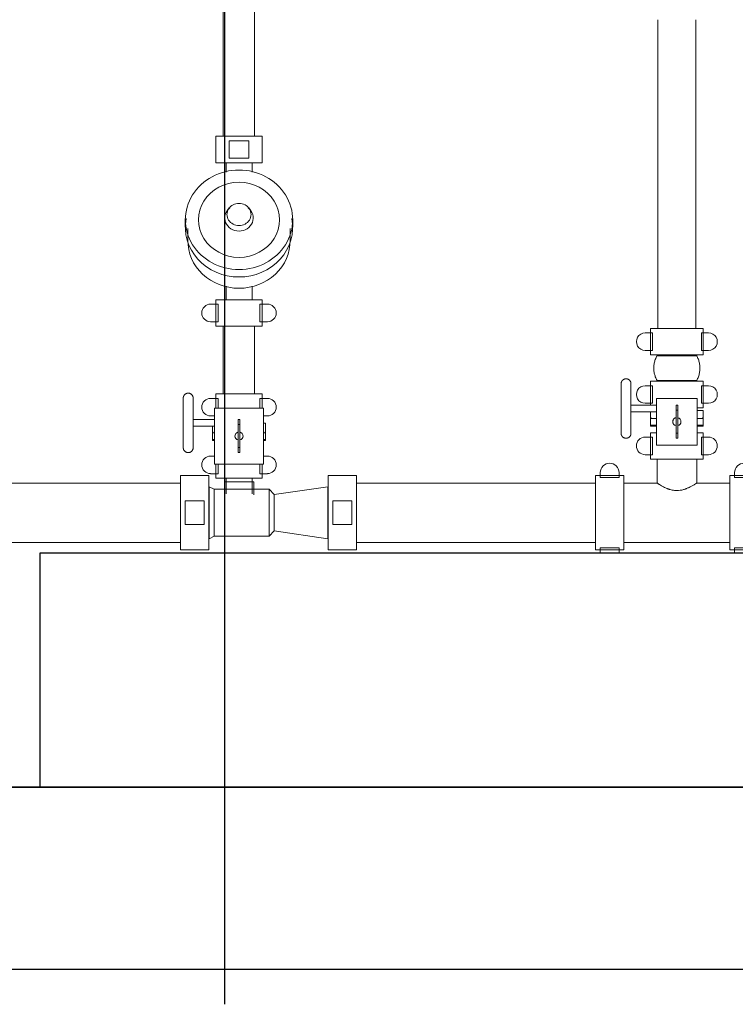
# Model space of a CAD drawing. Header units: millimetres. Extents: x 101535 to 192135, y -3968 to 17259.
# Tile 9 of 92: x 105571 to 106947, y -3968 to -2075. Entities that reach past the tile are written whole.
import ezdxf

# ---------------------------------------------------------------- set-up
doc = ezdxf.new("R2010")
doc.units = ezdxf.units.MM
doc.layers.add('A-FLOR', color=7, linetype='Continuous', lineweight=25, true_color=0x007f00)
for name, color, linetype, lineweight in [('A-FLOR-LEVL', 7, 'Continuous', 30), ('A-WALL', 7, 'Continuous', 25), ('G-ANNO-SYMB', 7, 'Continuous', 30), ('P-PIPE', 7, 'Continuous', 18)]:
    doc.layers.add(name, color=color, linetype=linetype, lineweight=lineweight)

# ---------------------------------------------------------------- blocks, each defined once
blk = doc.blocks.new('Bezpośredni kształt - A7-303111-Przekrój 29')
at = {"layer": 'A-FLOR'}
for p, q in [((109922.8, -3550), (102813.7, -3550)), ((102813.7, -3900), (109922.8, -3900))]:
    blk.add_line(p, q, dxfattribs=at)
blk = doc.blocks.new('IR 026-25_3D1_2025_09_11_ifc-1-Przekrój 29')
at = {"layer": 'A-FLOR', "lineweight": 18}
blk.add_blockref('Bezpośredni kształt - A7-303111-Przekrój 29', (0, 0), dxfattribs=at)
blk = doc.blocks.new('Viking - Flow Control Valve - J-2 _Straight Through_ - 2_ GG _P_N 12062Q_B_-1835119-Przekrój 29')
at = {"layer": 'P-PIPE', "color": 1, "true_color": 0xff0000}
for p, q in [((105967.6, -2349.6), (105967.6, -2367.7)), ((106017.6, -2367.7), (106017.6, -2349.6)), ((105973.8, -2436.6), (105970.4, -2441)), ((106014.8, -2441), (106011.4, -2436.6)), ((105889.4, -2459.3), (105889.4, -2473.6)), ((106095.8, -2473.6), (106095.8, -2459.3)), ((105894.2, -2475.9), (105894.2, -2499.7)), ((106091, -2499.7), (106091, -2475.9)), ((105967.6, -2586.9), (105967.6, -2613)), ((106017.6, -2613), (106017.6, -2586.9))]:
    blk.add_line(p, q, dxfattribs=at)
for centre, major_axis, start_param, end_param in [((105992.6, -2459.3), (-103.2, 0), 4.712389, 7.853982), ((105992.6, -2459.3), (-103.2, 0), 1.570796, 4.712389), ((105992.6, -2459.3), (-77.9, 0), 4.712389, 7.853982), ((105992.6, -2459.3), (-77.9, 0), 1.570796, 4.712389), ((105992.6, -2455.7), (-27.3, 0), 5.404341, 7.853982), ((105992.6, -2449.1), (23.1, 0), 1.570796, 4.712389), ((105992.6, -2449.1), (-23.1, 0), 1.570796, 4.712389), ((105992.6, -2455.7), (27.3, 0), 4.712389, 7.162029), ((105992.6, -2473.6), (-103.2, 0), 6.108652, 7.853982), ((105992.6, -2473.6), (103.2, 0), 4.712389, 6.457718), ((105992.6, -2499.7), (98.4, 0), 3.129844, 4.712389), ((105992.6, -2499.7), (-98.4, 0), 1.570796, 3.153341)]:
    blk.add_ellipse(centre, major_axis=major_axis, ratio=0.927184, start_param=start_param, end_param=end_param, dxfattribs=at)
blk = doc.blocks.new('Butterfly Valve - Standard-1753044-Przekrój 29')
at = {"layer": 'P-PIPE', "color": 1, "true_color": 0xff0000}
for p, q in [((106039.7, -2821.3), (105945.5, -2821.3)), ((105945.5, -2821.3), (105945.5, -2929)), ((106039.7, -2929), (106039.7, -2821.3)), ((105945.5, -2843.3), (105904.4, -2843.3)), ((105904.4, -2856.2), (105945.5, -2856.2)), ((105941.8, -2856.2), (105941.8, -2868.8)), ((105991, -2852.9), (105991, -2843.4)), ((105994.2, -2843.4), (105991, -2843.4)), ((105991, -2897.4), (105991, -2852.9)), ((105994.2, -2852.9), (105991, -2852.9)), ((105994.2, -2843.4), (105994.2, -2852.9)), ((105994.2, -2852.9), (105994.2, -2897.4)), ((106040.6, -2850.4), (106043.4, -2850.4)), ((106043.4, -2868.8), (106043.4, -2850.4)), ((105943.1, -2867.3), (105941.8, -2867.3)), ((105941.8, -2867.3), (105941.8, -2883)), ((105941.8, -2868.8), (105944.6, -2868.8)), ((106040.6, -2868.8), (106043.4, -2868.8)), ((106043.4, -2867.3), (106042.1, -2867.3)), ((106043.4, -2883), (106043.4, -2867.3)), ((105941.8, -2881.5), (105941.8, -2883.8)), ((105941.8, -2881.5), (105944.6, -2881.5)), ((105941.8, -2883), (105943.1, -2883)), ((105941.8, -2883.8), (105944.6, -2883.8)), ((106040.6, -2881.5), (106043.4, -2881.5)), ((106040.6, -2883.8), (106043.4, -2883.8)), ((106042.1, -2883), (106043.4, -2883)), ((106043.4, -2883.8), (106043.4, -2881.5)), ((105991, -2906.9), (105991, -2897.4)), ((105994.2, -2897.4), (105991, -2897.4)), ((105994.2, -2906.9), (105991, -2906.9)), ((105994.2, -2897.4), (105994.2, -2906.9)), ((105945.5, -2929), (106039.7, -2929))]:
    blk.add_line(p, q, dxfattribs=at)
at = {"layer": 'P-PIPE', "color": 1, "true_color": 0xff0000, "flags": 128}
for points in [[(105885.4, -2802.1), (105885.4, -2801.7), (105885.4, -2801.4), (105885.5, -2801), (105885.5, -2800.6), (105885.6, -2800.2), (105885.7, -2799.9), (105885.8, -2799.5), (105885.9, -2799.1), (105886, -2798.8), (105886.1, -2798.4), (105886.3, -2798.1), (105886.5, -2797.7), (105886.7, -2797.4), (105886.9, -2797.1), (105887.1, -2796.7), (105887.3, -2796.4), (105887.5, -2796.1), (105887.8, -2795.8), (105888, -2795.6), (105888.3, -2795.3), (105888.6, -2795), (105888.9, -2794.8), (105889.2, -2794.5), (105889.5, -2794.3), (105889.8, -2794.1), (105890.1, -2793.9), (105890.4, -2793.7), (105890.8, -2793.5), (105891.1, -2793.4), (105891.5, -2793.2), (105891.8, -2793.1), (105892.2, -2793), (105892.6, -2792.9), (105892.9, -2792.8), (105893.3, -2792.7), (105893.7, -2792.7), (105894.1, -2792.6), (105894.4, -2792.6), (105894.8, -2792.6), (105895.2, -2792.6), (105895.6, -2792.6), (105896, -2792.7), (105896.3, -2792.7), (105896.7, -2792.8), (105897.1, -2792.8), (105897.5, -2792.9), (105897.8, -2793), (105898.2, -2793.2), (105898.5, -2793.3), (105898.9, -2793.5), (105899.2, -2793.6), (105899.6, -2793.8), (105899.9, -2794), (105900.2, -2794.2), (105900.5, -2794.4), (105900.8, -2794.7), (105901.1, -2794.9), (105901.4, -2795.1), (105901.7, -2795.4), (105901.9, -2795.7), (105902.2, -2796), (105902.4, -2796.3), (105902.7, -2796.6), (105902.9, -2796.9), (105903.1, -2797.2), (105903.3, -2797.5), (105903.5, -2797.9), (105903.6, -2798.2), (105903.8, -2798.6), (105903.9, -2798.9), (105904, -2799.3), (105904.1, -2799.7), (105904.2, -2800), (105904.3, -2800.4), (105904.4, -2800.8), (105904.4, -2801.2), (105904.4, -2801.5), (105904.4, -2801.9), (105904.4, -2802.1)], [(105885.4, -2802.1), (105885.4, -2802.2), (105885.4, -2802.3), (105885.4, -2802.5), (105885.4, -2802.7), (105885.4, -2803.1), (105885.4, -2803.5), (105885.4, -2804), (105885.4, -2804.5), (105885.4, -2805.2), (105885.4, -2805.9), (105885.4, -2806.7), (105885.4, -2807.5), (105885.4, -2808.4), (105885.4, -2809.4), (105885.4, -2810.4), (105885.4, -2811.5), (105885.4, -2812.7), (105885.4, -2813.9), (105885.4, -2815.2), (105885.4, -2816.6), (105885.4, -2818), (105885.4, -2819.4), (105885.4, -2820.9), (105885.4, -2822.4), (105885.4, -2824), (105885.4, -2825.6), (105885.4, -2827.3), (105885.4, -2829), (105885.4, -2830.7), (105885.4, -2832.5), (105885.4, -2834.3), (105885.4, -2836.1), (105885.4, -2837.9), (105885.4, -2839.8), (105885.4, -2841.7), (105885.4, -2843.5), (105885.4, -2845.4), (105885.4, -2847.3), (105885.4, -2849.2), (105885.4, -2849.7)], [(105885.4, -2836.6), (105885.4, -2834.8), (105885.4, -2833), (105885.4, -2831.2), (105885.4, -2829.5), (105885.4, -2827.8), (105885.4, -2826.1), (105885.4, -2824.4), (105885.4, -2822.9), (105885.4, -2821.3), (105885.4, -2819.8), (105885.4, -2818.3), (105885.4, -2816.9), (105885.4, -2815.6), (105885.4, -2814.3), (105885.4, -2813), (105885.4, -2811.9), (105885.4, -2810.7), (105885.4, -2809.7), (105885.4, -2808.7), (105885.4, -2807.7), (105885.4, -2806.9), (105885.4, -2806.1), (105885.4, -2805.4), (105885.4, -2804.7), (105885.4, -2804.1), (105885.4, -2803.6), (105885.4, -2803.2), (105885.4, -2802.8), (105885.4, -2802.5), (105885.4, -2802.3), (105885.4, -2802.2), (105885.4, -2802.1), (105885.4, -2802.1)], [(105904.4, -2802.1), (105904.4, -2802.2), (105904.4, -2802.3), (105904.4, -2802.5), (105904.4, -2802.7), (105904.4, -2803.1), (105904.4, -2803.5), (105904.4, -2804), (105904.4, -2804.5), (105904.4, -2805.2), (105904.4, -2805.9), (105904.4, -2806.7), (105904.4, -2807.5), (105904.4, -2808.4), (105904.4, -2809.4), (105904.4, -2810.4), (105904.4, -2811.5), (105904.4, -2812.7), (105904.4, -2813.9), (105904.4, -2815.2), (105904.4, -2816.6), (105904.4, -2818), (105904.4, -2819.4), (105904.4, -2820.9), (105904.4, -2822.4), (105904.4, -2824), (105904.4, -2825.6), (105904.4, -2827.3), (105904.4, -2829), (105904.4, -2830.7), (105904.4, -2832.5), (105904.4, -2834.3), (105904.4, -2836.1), (105904.4, -2837)], [(105904.4, -2849.7), (105904.4, -2847.8), (105904.4, -2845.9), (105904.4, -2844), (105904.4, -2842.2), (105904.4, -2840.3), (105904.4, -2838.4), (105904.4, -2836.6), (105904.4, -2834.8), (105904.4, -2833), (105904.4, -2831.2), (105904.4, -2829.5), (105904.4, -2827.8), (105904.4, -2826.1), (105904.4, -2824.4), (105904.4, -2822.9), (105904.4, -2821.3), (105904.4, -2819.8), (105904.4, -2818.3), (105904.4, -2816.9), (105904.4, -2815.6), (105904.4, -2814.3), (105904.4, -2813), (105904.4, -2811.9), (105904.4, -2810.7), (105904.4, -2809.7), (105904.4, -2808.7), (105904.4, -2807.7), (105904.4, -2806.9), (105904.4, -2806.1), (105904.4, -2805.4), (105904.4, -2804.7), (105904.4, -2804.1), (105904.4, -2803.6), (105904.4, -2803.2), (105904.4, -2802.8), (105904.4, -2802.5), (105904.4, -2802.3), (105904.4, -2802.2), (105904.4, -2802.1), (105904.4, -2802.1)], [(105885.4, -2849.7), (105885.4, -2851.7), (105885.4, -2853.6), (105885.4, -2855.4), (105885.4, -2857.3), (105885.4, -2859.2), (105885.4, -2861.1), (105885.4, -2862.9), (105885.4, -2864.7), (105885.4, -2866.5), (105885.4, -2868.3), (105885.4, -2870), (105885.4, -2871.7), (105885.4, -2873.4), (105885.4, -2875), (105885.4, -2876.6), (105885.4, -2878.2), (105885.4, -2879.7), (105885.4, -2881.1), (105885.4, -2882.6), (105885.4, -2883.9), (105885.4, -2885.2), (105885.4, -2886.5), (105885.4, -2887.6), (105885.4, -2888.8), (105885.4, -2889.8), (105885.4, -2890.8), (105885.4, -2891.7), (105885.4, -2892.6), (105885.4, -2893.4), (105885.4, -2894.1), (105885.4, -2894.8), (105885.4, -2895.4), (105885.4, -2895.9), (105885.4, -2896.3), (105885.4, -2896.7), (105885.4, -2897), (105885.4, -2897.2), (105885.4, -2897.3), (105885.4, -2897.4), (105885.4, -2897.4)], [(105904.4, -2897.4), (105904.4, -2897.3), (105904.4, -2897.2), (105904.4, -2897), (105904.4, -2896.8), (105904.4, -2896.4), (105904.4, -2896), (105904.4, -2895.5), (105904.4, -2895), (105904.4, -2894.3), (105904.4, -2893.6), (105904.4, -2892.8), (105904.4, -2892), (105904.4, -2891.1), (105904.4, -2890.1), (105904.4, -2889.1), (105904.4, -2887.9), (105904.4, -2886.8), (105904.4, -2885.6), (105904.4, -2884.3), (105904.4, -2882.9), (105904.4, -2881.5), (105904.4, -2880.1), (105904.4, -2878.6), (105904.4, -2877.1), (105904.4, -2875.5), (105904.4, -2873.9), (105904.4, -2872.2), (105904.4, -2870.5), (105904.4, -2868.8), (105904.4, -2867), (105904.4, -2865.2), (105904.4, -2863.4), (105904.4, -2861.6), (105904.4, -2859.7), (105904.4, -2857.8), (105904.4, -2856), (105904.4, -2854.1), (105904.4, -2852.2), (105904.4, -2850.3), (105904.4, -2849.7)], [(105885.4, -2897.4), (105885.4, -2897.3), (105885.4, -2897.2), (105885.4, -2897), (105885.4, -2896.8), (105885.4, -2896.4), (105885.4, -2896), (105885.4, -2895.5), (105885.4, -2895), (105885.4, -2894.3), (105885.4, -2893.6), (105885.4, -2892.8), (105885.4, -2892), (105885.4, -2891.1), (105885.4, -2890.1), (105885.4, -2889.1), (105885.4, -2887.9), (105885.4, -2886.8), (105885.4, -2885.6), (105885.4, -2884.3), (105885.4, -2882.9), (105885.4, -2881.5), (105885.4, -2880.1), (105885.4, -2878.6), (105885.4, -2877.1), (105885.4, -2875.5), (105885.4, -2873.9), (105885.4, -2872.2), (105885.4, -2870.5), (105885.4, -2868.8), (105885.4, -2867), (105885.4, -2865.2), (105885.4, -2863.4), (105885.4, -2862.4)], [(105904.4, -2862.9), (105904.4, -2864.7), (105904.4, -2866.5), (105904.4, -2868.3), (105904.4, -2870), (105904.4, -2871.7), (105904.4, -2873.4), (105904.4, -2875), (105904.4, -2876.6), (105904.4, -2878.2), (105904.4, -2879.7), (105904.4, -2881.1), (105904.4, -2882.6), (105904.4, -2883.9), (105904.4, -2885.2), (105904.4, -2886.5), (105904.4, -2887.6), (105904.4, -2888.8), (105904.4, -2889.8), (105904.4, -2890.8), (105904.4, -2891.7), (105904.4, -2892.6), (105904.4, -2893.4), (105904.4, -2894.1), (105904.4, -2894.8), (105904.4, -2895.4), (105904.4, -2895.9), (105904.4, -2896.3), (105904.4, -2896.7), (105904.4, -2897), (105904.4, -2897.2), (105904.4, -2897.3), (105904.4, -2897.4), (105904.4, -2897.4)], [(105904.4, -2897.4), (105904.4, -2897.8), (105904.4, -2898.1), (105904.4, -2898.5), (105904.3, -2898.9), (105904.3, -2899.3), (105904.2, -2899.6), (105904.1, -2900), (105904, -2900.4), (105903.8, -2900.7), (105903.7, -2901.1), (105903.5, -2901.4), (105903.4, -2901.8), (105903.2, -2902.1), (105903, -2902.4), (105902.8, -2902.7), (105902.6, -2903.1), (105902.3, -2903.4), (105902.1, -2903.7), (105901.8, -2903.9), (105901.6, -2904.2), (105901.3, -2904.5), (105901, -2904.7), (105900.7, -2904.9), (105900.4, -2905.2), (105900.1, -2905.4), (105899.7, -2905.6), (105899.4, -2905.8), (105899.1, -2905.9), (105898.7, -2906.1), (105898.4, -2906.2), (105898, -2906.4), (105897.7, -2906.5), (105897.3, -2906.6), (105896.9, -2906.7), (105896.5, -2906.8), (105896.2, -2906.8), (105895.8, -2906.9), (105895.4, -2906.9), (105895, -2906.9), (105894.6, -2906.9), (105894.3, -2906.9), (105893.9, -2906.8), (105893.5, -2906.8), (105893.1, -2906.7), (105892.8, -2906.6), (105892.4, -2906.6), (105892, -2906.4), (105891.7, -2906.3), (105891.3, -2906.2), (105891, -2906), (105890.6, -2905.9), (105890.3, -2905.7), (105890, -2905.5), (105889.6, -2905.3), (105889.3, -2905.1), (105889, -2904.8), (105888.7, -2904.6), (105888.4, -2904.3), (105888.2, -2904.1), (105887.9, -2903.8), (105887.6, -2903.5), (105887.4, -2903.2), (105887.2, -2902.9), (105887, -2902.6), (105886.8, -2902.3), (105886.6, -2902), (105886.4, -2901.6), (105886.2, -2901.3), (105886.1, -2900.9), (105885.9, -2900.6), (105885.8, -2900.2), (105885.7, -2899.8), (105885.6, -2899.5), (105885.6, -2899.1), (105885.5, -2898.7), (105885.4, -2898.3), (105885.4, -2898), (105885.4, -2897.6), (105885.4, -2897.4)]]:
    blk.add_lwpolyline(points, dxfattribs=at)
at = {"layer": 'P-PIPE', "color": 1, "true_color": 0xff0000}
for start, end in [(105, 255), (150, 210), (105, 120), (285, 75), (30, 75), (345, 15), (225, 255), (300, 330)]:
    blk.add_arc((105992.6, -2875.1), 7.84, start, end, dxfattribs=at)
blk = doc.blocks.new('Victaulic-EU-FP-Series 717 Check Valve - Standard-1835123-Przekrój 29')
at = {"layer": 'P-PIPE', "color": 5, "true_color": 0x0000ff}
for p, q in [((106796.3, -2719), (106796.3, -2720.6)), ((106872.5, -2720.6), (106872.5, -2719)), ((106796.3, -2768.2), (106796.3, -2769.8)), ((106872.5, -2769.8), (106872.5, -2768.2))]:
    blk.add_line(p, q, dxfattribs=at)
at = {"layer": 'P-PIPE', "color": 5, "true_color": 0x0000ff, "flags": 128}
for points in [[(106796.3, -2768.2), (106795.4, -2766.5), (106794.5, -2764.8), (106793.7, -2763.1), (106793, -2761.3), (106792.4, -2759.5), (106791.8, -2757.7), (106791.3, -2755.8), (106790.9, -2754), (106790.5, -2752.1), (106790.3, -2750.2), (106790.1, -2748.3), (106790, -2746.4), (106789.9, -2744.5), (106790, -2742.6), (106790.1, -2740.7), (106790.3, -2738.8), (106790.5, -2736.9), (106790.9, -2735), (106791.3, -2733.1), (106791.8, -2731.3), (106792.3, -2729.4), (106793, -2727.6), (106793.7, -2725.9), (106794.4, -2724.1), (106795.3, -2722.4), (106796.2, -2720.7), (106796.3, -2720.6)], [(106872.5, -2720.6), (106873.4, -2722.3), (106874.2, -2724), (106875, -2725.7), (106875.7, -2727.5), (106876.4, -2729.3), (106876.9, -2731.1), (106877.4, -2733), (106877.9, -2734.8), (106878.2, -2736.7), (106878.5, -2738.6), (106878.7, -2740.5), (106878.8, -2742.4), (106878.8, -2744.3), (106878.8, -2746.2), (106878.7, -2748.1), (106878.5, -2750), (106878.2, -2751.9), (106877.9, -2753.8), (106877.5, -2755.7), (106877, -2757.5), (106876.4, -2759.4), (106875.8, -2761.2), (106875.1, -2762.9), (106874.3, -2764.7), (106873.5, -2766.4), (106872.5, -2768.1), (106872.5, -2768.2)]]:
    blk.add_lwpolyline(points, dxfattribs=at)
at = {"layer": 'P-PIPE', "color": 5, "true_color": 0x0000ff}
for centre in [(106834.4, -2720.6), (106834.4, -2768.2)]:
    blk.add_ellipse(centre, major_axis=(38.1, 0), ratio=0.000072, start_param=3.141593, end_param=6.283185, dxfattribs=at)
blk = doc.blocks.new('Butterfly Valve - Standard-1835125-Przekrój 29')
at = {"layer": 'P-PIPE', "color": 5, "true_color": 0x0000ff}
for p, q in [((106795, -2815.7), (106746.2, -2815.7)), ((106873.7, -2802.6), (106795, -2802.6)), ((106795, -2802.6), (106795, -2892.5)), ((106832.8, -2825.3), (106832.8, -2815.8)), ((106836, -2815.8), (106832.8, -2815.8)), ((106836, -2815.8), (106836, -2825.3)), ((106873.7, -2892.5), (106873.7, -2802.6)), ((106746.2, -2828.6), (106795, -2828.6)), ((106783.6, -2828.6), (106783.6, -2841.2)), ((106832.8, -2869.8), (106832.8, -2825.3)), ((106836, -2825.3), (106832.8, -2825.3)), ((106836, -2825.3), (106836, -2869.8)), ((106885.2, -2841.2), (106885.2, -2826.1)), ((106784.9, -2839.7), (106783.6, -2839.7)), ((106783.6, -2839.7), (106783.6, -2855.4)), ((106783.6, -2853.9), (106783.6, -2856.2)), ((106783.6, -2855.4), (106784.9, -2855.4)), ((106826.5, -2847.5), (106826.5, -2847.5)), ((106842.2, -2847.5), (106842.2, -2847.5)), ((106885.2, -2839.7), (106883.9, -2839.7)), ((106883.9, -2855.4), (106885.2, -2855.4)), ((106885.2, -2855.4), (106885.2, -2839.7)), ((106885.2, -2856.2), (106885.2, -2853.9)), ((106832.8, -2879.3), (106832.8, -2869.8)), ((106836, -2869.8), (106832.8, -2869.8)), ((106836, -2869.8), (106836, -2879.3)), ((106795, -2892.5), (106873.7, -2892.5)), ((106836, -2879.3), (106832.8, -2879.3))]:
    blk.add_line(p, q, dxfattribs=at)
at = {"layer": 'P-PIPE', "color": 5, "true_color": 0x0000ff, "flags": 128}
for points in [[(106727.2, -2774.5), (106727.2, -2774.1), (106727.2, -2773.7), (106727.3, -2773.4), (106727.3, -2773), (106727.4, -2772.6), (106727.5, -2772.2), (106727.6, -2771.9), (106727.7, -2771.5), (106727.8, -2771.2), (106727.9, -2770.8), (106728.1, -2770.5), (106728.3, -2770.1), (106728.4, -2769.8), (106728.6, -2769.4), (106728.9, -2769.1), (106729.1, -2768.8), (106729.3, -2768.5), (106729.6, -2768.2), (106729.8, -2767.9), (106730.1, -2767.7), (106730.4, -2767.4), (106730.6, -2767.2), (106730.9, -2766.9), (106731.3, -2766.7), (106731.6, -2766.5), (106731.9, -2766.3), (106732.2, -2766.1), (106732.6, -2765.9), (106732.9, -2765.8), (106733.3, -2765.6), (106733.6, -2765.5), (106734, -2765.4), (106734.3, -2765.3), (106734.7, -2765.2), (106735.1, -2765.1), (106735.5, -2765.1), (106735.8, -2765), (106736.2, -2765), (106736.6, -2765), (106737, -2765), (106737.4, -2765), (106737.8, -2765), (106738.1, -2765.1), (106738.5, -2765.2), (106738.9, -2765.2), (106739.2, -2765.3), (106739.6, -2765.4), (106740, -2765.6), (106740.3, -2765.7), (106740.7, -2765.8), (106741, -2766), (106741.4, -2766.2), (106741.7, -2766.4), (106742, -2766.6), (106742.3, -2766.8), (106742.6, -2767), (106742.9, -2767.3), (106743.2, -2767.5), (106743.5, -2767.8), (106743.7, -2768.1), (106744, -2768.4), (106744.2, -2768.7), (106744.5, -2769), (106744.7, -2769.3), (106744.9, -2769.6), (106745.1, -2769.9), (106745.2, -2770.3), (106745.4, -2770.6), (106745.6, -2771), (106745.7, -2771.3), (106745.8, -2771.7), (106745.9, -2772), (106746, -2772.4), (106746.1, -2772.8), (106746.1, -2773.2), (106746.2, -2773.5), (106746.2, -2773.9), (106746.2, -2774.3), (106746.2, -2774.5)], [(106727.2, -2774.5), (106727.2, -2774.5), (106727.2, -2774.7), (106727.2, -2774.9), (106727.2, -2775.1), (106727.2, -2775.5), (106727.2, -2775.9), (106727.2, -2776.4), (106727.2, -2776.9), (106727.2, -2777.6), (106727.2, -2778.3), (106727.2, -2779), (106727.2, -2779.9), (106727.2, -2780.8), (106727.2, -2781.8), (106727.2, -2782.8), (106727.2, -2783.9), (106727.2, -2785.1), (106727.2, -2786.3), (106727.2, -2787.6), (106727.2, -2789), (106727.2, -2790.3), (106727.2, -2791.8), (106727.2, -2793.3), (106727.2, -2794.8), (106727.2, -2796.4), (106727.2, -2798), (106727.2, -2799.7), (106727.2, -2801.4), (106727.2, -2803.1), (106727.2, -2804.9), (106727.2, -2806.7), (106727.2, -2808.5), (106727.2, -2810.3), (106727.2, -2812.2), (106727.2, -2814), (106727.2, -2815.9), (106727.2, -2817.8), (106727.2, -2819.7), (106727.2, -2821.6), (106727.2, -2822.1)], [(106727.2, -2809), (106727.2, -2807.1), (106727.2, -2805.4), (106727.2, -2803.6), (106727.2, -2801.8), (106727.2, -2800.1), (106727.2, -2798.5), (106727.2, -2796.8), (106727.2, -2795.2), (106727.2, -2793.7), (106727.2, -2792.2), (106727.2, -2790.7), (106727.2, -2789.3), (106727.2, -2788), (106727.2, -2786.7), (106727.2, -2785.4), (106727.2, -2784.2), (106727.2, -2783.1), (106727.2, -2782.1), (106727.2, -2781.1), (106727.2, -2780.1), (106727.2, -2779.3), (106727.2, -2778.5), (106727.2, -2777.7), (106727.2, -2777.1), (106727.2, -2776.5), (106727.2, -2776), (106727.2, -2775.6), (106727.2, -2775.2), (106727.2, -2774.9), (106727.2, -2774.7), (106727.2, -2774.6), (106727.2, -2774.5), (106727.2, -2774.5)], [(106746.2, -2774.5), (106746.2, -2774.5), (106746.2, -2774.7), (106746.2, -2774.9), (106746.2, -2775.1), (106746.2, -2775.5), (106746.2, -2775.9), (106746.2, -2776.4), (106746.2, -2776.9), (106746.2, -2777.6), (106746.2, -2778.3), (106746.2, -2779), (106746.2, -2779.9), (106746.2, -2780.8), (106746.2, -2781.8), (106746.2, -2782.8), (106746.2, -2783.9), (106746.2, -2785.1), (106746.2, -2786.3), (106746.2, -2787.6), (106746.2, -2789), (106746.2, -2790.3), (106746.2, -2791.8), (106746.2, -2793.3), (106746.2, -2794.8), (106746.2, -2796.4), (106746.2, -2798), (106746.2, -2799.7), (106746.2, -2801.4), (106746.2, -2803.1), (106746.2, -2804.9), (106746.2, -2806.7), (106746.2, -2808.5), (106746.2, -2809.4)], [(106746.2, -2822.1), (106746.2, -2820.2), (106746.2, -2818.3), (106746.2, -2816.4), (106746.2, -2814.5), (106746.2, -2812.7), (106746.2, -2810.8), (106746.2, -2809), (106746.2, -2807.2), (106746.2, -2805.4), (106746.2, -2803.6), (106746.2, -2801.9), (106746.2, -2800.1), (106746.2, -2798.5), (106746.2, -2796.8), (106746.2, -2795.2), (106746.2, -2793.7), (106746.2, -2792.2), (106746.2, -2790.7), (106746.2, -2789.3), (106746.2, -2788), (106746.2, -2786.7), (106746.2, -2785.4), (106746.2, -2784.2), (106746.2, -2783.1), (106746.2, -2782.1), (106746.2, -2781.1), (106746.2, -2780.1), (106746.2, -2779.3), (106746.2, -2778.5), (106746.2, -2777.7), (106746.2, -2777.1), (106746.2, -2776.5), (106746.2, -2776), (106746.2, -2775.6), (106746.2, -2775.2), (106746.2, -2774.9), (106746.2, -2774.7), (106746.2, -2774.6), (106746.2, -2774.5), (106746.2, -2774.5)], [(106727.2, -2822.1), (106727.2, -2824), (106727.2, -2825.9), (106727.2, -2827.8), (106727.2, -2829.7), (106727.2, -2831.6), (106727.2, -2833.5), (106727.2, -2835.3), (106727.2, -2837.1), (106727.2, -2838.9), (106727.2, -2840.7), (106727.2, -2842.4), (106727.2, -2844.1), (106727.2, -2845.8), (106727.2, -2847.4), (106727.2, -2849), (106727.2, -2850.6), (106727.2, -2852.1), (106727.2, -2853.5), (106727.2, -2854.9), (106727.2, -2856.3), (106727.2, -2857.6), (106727.2, -2858.8), (106727.2, -2860), (106727.2, -2861.1), (106727.2, -2862.2), (106727.2, -2863.2), (106727.2, -2864.1), (106727.2, -2865), (106727.2, -2865.8), (106727.2, -2866.5), (106727.2, -2867.2), (106727.2, -2867.8), (106727.2, -2868.3), (106727.2, -2868.7), (106727.2, -2869.1), (106727.2, -2869.4), (106727.2, -2869.6), (106727.2, -2869.7), (106727.2, -2869.8), (106727.2, -2869.8)], [(106727.2, -2869.8), (106727.2, -2869.7), (106727.2, -2869.6), (106727.2, -2869.4), (106727.2, -2869.2), (106727.2, -2868.8), (106727.2, -2868.4), (106727.2, -2867.9), (106727.2, -2867.3), (106727.2, -2866.7), (106727.2, -2866), (106727.2, -2865.2), (106727.2, -2864.4), (106727.2, -2863.5), (106727.2, -2862.5), (106727.2, -2861.4), (106727.2, -2860.3), (106727.2, -2859.2), (106727.2, -2857.9), (106727.2, -2856.7), (106727.2, -2855.3), (106727.2, -2853.9), (106727.2, -2852.5), (106727.2, -2851), (106727.2, -2849.4), (106727.2, -2847.9), (106727.2, -2846.2), (106727.2, -2844.6), (106727.2, -2842.9), (106727.2, -2841.2), (106727.2, -2839.4), (106727.2, -2837.6), (106727.2, -2835.8), (106727.2, -2834.8)], [(106746.2, -2869.8), (106746.2, -2869.7), (106746.2, -2869.6), (106746.2, -2869.4), (106746.2, -2869.2), (106746.2, -2868.8), (106746.2, -2868.4), (106746.2, -2867.9), (106746.2, -2867.3), (106746.2, -2866.7), (106746.2, -2866), (106746.2, -2865.2), (106746.2, -2864.4), (106746.2, -2863.5), (106746.2, -2862.5), (106746.2, -2861.4), (106746.2, -2860.3), (106746.2, -2859.2), (106746.2, -2857.9), (106746.2, -2856.7), (106746.2, -2855.3), (106746.2, -2853.9), (106746.2, -2852.5), (106746.2, -2851), (106746.2, -2849.4), (106746.2, -2847.9), (106746.2, -2846.2), (106746.2, -2844.6), (106746.2, -2842.9), (106746.2, -2841.2), (106746.2, -2839.4), (106746.2, -2837.6), (106746.2, -2835.8), (106746.2, -2834), (106746.2, -2832.1), (106746.2, -2830.2), (106746.2, -2828.3), (106746.2, -2826.5), (106746.2, -2824.6), (106746.2, -2822.6), (106746.2, -2822.1)], [(106746.2, -2835.3), (106746.2, -2837.1), (106746.2, -2838.9), (106746.2, -2840.7), (106746.2, -2842.4), (106746.2, -2844.1), (106746.2, -2845.8), (106746.2, -2847.4), (106746.2, -2849), (106746.2, -2850.6), (106746.2, -2852.1), (106746.2, -2853.5), (106746.2, -2854.9), (106746.2, -2856.3), (106746.2, -2857.6), (106746.2, -2858.8), (106746.2, -2860), (106746.2, -2861.1), (106746.2, -2862.2), (106746.2, -2863.2), (106746.2, -2864.1), (106746.2, -2865), (106746.2, -2865.8), (106746.2, -2866.5), (106746.2, -2867.2), (106746.2, -2867.8), (106746.2, -2868.3), (106746.2, -2868.7), (106746.2, -2869.1), (106746.2, -2869.4), (106746.2, -2869.6), (106746.2, -2869.7), (106746.2, -2869.8), (106746.2, -2869.8)], [(106746.2, -2869.8), (106746.2, -2870.1), (106746.2, -2870.5), (106746.2, -2870.9), (106746.1, -2871.3), (106746, -2871.7), (106746, -2872), (106745.9, -2872.4), (106745.8, -2872.8), (106745.6, -2873.1), (106745.5, -2873.5), (106745.3, -2873.8), (106745.2, -2874.2), (106745, -2874.5), (106744.8, -2874.8), (106744.6, -2875.1), (106744.4, -2875.4), (106744.1, -2875.7), (106743.9, -2876), (106743.6, -2876.3), (106743.3, -2876.6), (106743.1, -2876.9), (106742.8, -2877.1), (106742.5, -2877.3), (106742.2, -2877.6), (106741.9, -2877.8), (106741.5, -2878), (106741.2, -2878.2), (106740.9, -2878.3), (106740.5, -2878.5), (106740.2, -2878.6), (106739.8, -2878.8), (106739.4, -2878.9), (106739.1, -2879), (106738.7, -2879.1), (106738.3, -2879.1), (106738, -2879.2), (106737.6, -2879.2), (106737.2, -2879.3), (106736.8, -2879.3), (106736.4, -2879.3), (106736.1, -2879.3), (106735.7, -2879.2), (106735.3, -2879.2), (106734.9, -2879.1), (106734.5, -2879), (106734.2, -2878.9), (106733.8, -2878.8), (106733.5, -2878.7), (106733.1, -2878.6), (106732.7, -2878.4), (106732.4, -2878.3), (106732.1, -2878.1), (106731.7, -2877.9), (106731.4, -2877.7), (106731.1, -2877.5), (106730.8, -2877.2), (106730.5, -2877), (106730.2, -2876.7), (106730, -2876.5), (106729.7, -2876.2), (106729.4, -2875.9), (106729.2, -2875.6), (106729, -2875.3), (106728.8, -2875), (106728.6, -2874.7), (106728.4, -2874.3), (106728.2, -2874), (106728, -2873.7), (106727.9, -2873.3), (106727.7, -2872.9), (106727.6, -2872.6), (106727.5, -2872.2), (106727.4, -2871.9), (106727.3, -2871.5), (106727.3, -2871.1), (106727.2, -2870.7), (106727.2, -2870.3), (106727.2, -2870), (106727.2, -2869.8)]]:
    blk.add_lwpolyline(points, dxfattribs=at)
at = {"layer": 'P-PIPE', "color": 5, "true_color": 0x0000ff}
for centre, major_axis, ratio, start_param, end_param in [((106834.4, -2826.1), (50.8, 0), 0.000072, 5.609987, 6.507585), ((106834.4, -2856.2), (50.8, 0), 0.000072, 2.917193, 3.814791), ((106834.4, -2841.2), (50.8, 0), 0.000072, 3.141593, 3.814791), ((106834.4, -2853.9), (50.8, 0), 0.000072, 3.141593, 3.814791), ((106834.4, -2847.5), (7.84, 0), 1, 2.617994, 3.665191), ((106834.4, -2847.5), (7.84, 0), 1, 1.832596, 4.45059), ((106834.4, -2847.5), (7.84, 0), 1, 3.926991, 4.45059), ((106834.4, -2847.5), (7.84, 0), 1, 1.832596, 2.094395), ((106834.4, -2847.5), (7.84, 0), 1, 4.974188, 7.592182), ((106834.4, -2847.5), (7.84, 0), 1, 0.523599, 1.308997), ((106834.4, -2847.5), (7.84, 0), 1, 5.235988, 5.759587), ((106834.4, -2847.5), (7.84, 0), 1, 6.021386, 6.544985), ((106834.4, -2841.2), (50.8, 0), 0.000072, 5.609987, 6.283185), ((106834.4, -2853.9), (50.8, 0), 0.000072, 5.609987, 6.283185), ((106834.4, -2856.2), (50.8, 0), 0.000072, 5.609987, 6.507585)]:
    blk.add_ellipse(centre, major_axis=major_axis, ratio=ratio, start_param=start_param, end_param=end_param, dxfattribs=at)
blk = doc.blocks.new('VF Ratio Controller1 - 4_x2_ 2-1307705-Przekrój 29')
at = {"layer": 'P-PIPE', "color": 5, "true_color": 0x0000ff}
for p, q in [((105964.4, -2963), (105964.4, -2987.8)), ((105964.4, -2963), (106020.8, -2963)), ((105967.6, -2955.9), (105967.6, -2986.1)), ((106017.6, -2986.1), (106017.6, -2955.9)), ((106020.8, -2987.8), (106020.8, -2963)), ((105944.6, -2977.5), (105935, -2972.5)), ((105935, -2972.5), (105935, -3022.5)), ((106050.7, -2977.5), (105944.6, -2977.5)), ((105944.6, -2977.5), (105944.6, -3022.5)), ((106060.2, -2987.5), (106050.7, -2977.5)), ((106050.7, -2977.5), (106050.7, -3022.5)), ((106163.6, -2972.5), (106060.2, -2987.5)), ((106060.2, -2987.5), (106060.2, -3022.5)), ((106163.6, -2972.5), (106163.6, -3022.5)), ((105935, -3022.5), (105935, -3072.5)), ((105944.6, -3022.5), (105944.6, -3067.5)), ((106050.7, -3022.5), (106050.7, -3067.5)), ((106060.2, -3022.5), (106060.2, -3057.5)), ((106163.6, -3022.5), (106163.6, -3072.5)), ((106050.7, -3067.5), (106060.2, -3057.5)), ((106060.2, -3057.5), (106163.6, -3072.5)), ((105935, -3072.5), (105944.6, -3067.5)), ((105944.6, -3067.5), (106050.7, -3067.5))]:
    blk.add_line(p, q, dxfattribs=at)
blk = doc.blocks.new('Victaulic-EU-FP-FireLock EZ Rigid Coupling Style 009N1 - Standard-228326-Przekrój 29')
at = {"layer": 'P-PIPE', "color": 1, "true_color": 0xff0000}
for p, q in [((105952.4, -2621.5), (105938, -2621.5)), ((105948.1, -2613), (105948.1, -2663.8)), ((106037, -2613), (105948.1, -2613)), ((105952.4, -2655.3), (105952.4, -2621.5)), ((106047.2, -2621.5), (106032.7, -2621.5)), ((106032.7, -2621.5), (106032.7, -2655.3)), ((106037, -2663.8), (106037, -2613)), ((105938, -2655.3), (105952.4, -2655.3)), ((105948.1, -2663.8), (106037, -2663.8)), ((106032.7, -2655.3), (106047.2, -2655.3))]:
    blk.add_line(p, q, dxfattribs=at)
for centre, start, end in [((105938, -2638.4), 90, 270), ((106047.2, -2638.4), 270, 90)]:
    blk.add_arc(centre, 16.9, start, end, dxfattribs=at)
blk = doc.blocks.new('Victaulic-EU-FP-FireLock EZ Rigid Coupling Style 009N1 - Standard-V9-Przekrój 29')
at = {"layer": 'P-PIPE', "color": 1, "true_color": 0xff0000}
for p, q in [((105948.1, -2794.1), (105948.1, -2821.3)), ((106037, -2794.1), (105948.1, -2794.1)), ((106037, -2821.3), (106037, -2794.1)), ((105952.4, -2802.6), (105938, -2802.6)), ((105952.4, -2821.3), (105952.4, -2802.6)), ((106047.2, -2802.6), (106032.7, -2802.6)), ((106032.7, -2802.6), (106032.7, -2821.3)), ((105938, -2836.5), (105945.5, -2836.5)), ((106039.7, -2836.5), (106047.2, -2836.5))]:
    blk.add_line(p, q, dxfattribs=at)
for centre, start, end in [((105938, -2819.5), 90, 270), ((106047.2, -2819.5), 270, 90)]:
    blk.add_arc(centre, 16.9, start, end, dxfattribs=at)
blk = doc.blocks.new('Victaulic-EU-FP-FireLock EZ Rigid Coupling Style 009N1 - Standard-5421-Przekrój 29')
at = {"layer": 'P-PIPE', "color": 5, "true_color": 0x0000ff}
for p, q in [((106218.2, -2951), (106164.1, -2951)), ((106164.1, -2951), (106164.1, -3022.5)), ((106218.2, -3022.5), (106218.2, -2951)), ((106173.2, -2999.7), (106173.2, -3045.4)), ((106209.2, -2999.7), (106173.2, -2999.7)), ((106209.2, -3045.4), (106209.2, -2999.7)), ((106164.1, -3022.5), (106164.1, -3094)), ((106218.2, -3094), (106218.2, -3022.5)), ((106173.2, -3045.4), (106209.2, -3045.4)), ((106164.1, -3094), (106218.2, -3094))]:
    blk.add_line(p, q, dxfattribs=at)
blk = doc.blocks.new('Victaulic-EU-FP-FireLock EZ Rigid Coupling Style 009N1 - Standard-1121722-Przekrój 29')
at = {"layer": 'P-PIPE', "color": 5, "true_color": 0x0000ff}
for p, q in [((106787.3, -2778.3), (106773.5, -2778.3)), ((106783.6, -2769.8), (106783.6, -2815.7)), ((106787.3, -2812.1), (106787.3, -2778.3)), ((106895.3, -2778.3), (106881.5, -2778.3)), ((106881.5, -2778.3), (106881.5, -2812.1)), ((106885.2, -2820.6), (106885.2, -2769.8)), ((106756.5, -2795.2), (106756.5, -2795.2)), ((106912.2, -2795.2), (106912.2, -2795.2)), ((106773.5, -2812.1), (106787.3, -2812.1)), ((106881.5, -2812.1), (106895.3, -2812.1))]:
    blk.add_line(p, q, dxfattribs=at)
for centre, major_axis, ratio, start_param, end_param in [((106773.5, -2795.2), (16.9, 0), 1, 1.570796, 4.712389), ((106834.4, -2769.8), (50.8, 0), 0.000072, 3.141593, 6.283185), ((106895.3, -2795.2), (16.9, 0), 1, 4.712389, 7.853982), ((106834.4, -2820.6), (50.8, 0), 0.000072, 5.608603, 6.283185)]:
    blk.add_ellipse(centre, major_axis=major_axis, ratio=ratio, start_param=start_param, end_param=end_param, dxfattribs=at)
blk = doc.blocks.new('Victaulic-EU-IPS-Tee-Reducing Tee-No 201 - Standard-1308340-Przekrój 29')
at = {"layer": 'P-PIPE', "color": 5, "true_color": 0x0000ff}
for p, q in [((106796.3, -2919.4), (106796.3, -2965.4)), ((106872.5, -2965.4), (106872.5, -2919.4)), ((106796.3, -2965.4), (106732.3, -2965.4)), ((106936.5, -2965.4), (106872.5, -2965.4)), ((106732.3, -3079.7), (106936.5, -3079.7))]:
    blk.add_line(p, q, dxfattribs=at)
for points, knots in [([(106834.4, -2979.9), (106832.9, -2979.9), (106829.9, -2979.7), (106825.6, -2979.1), (106822.2, -2978.3), (106819.5, -2977.4), (106817.6, -2976.8), (106815.8, -2976.1), (106813.4, -2975.1), (106809.4, -2973.2), (106805, -2970.8), (106801.6, -2968.8), (106799.7, -2967.6), (106798.5, -2966.8), (106797.5, -2966.2), (106796.6, -2965.6), (106796.3, -2965.4), (106796.3, -2965.4)], [0, 0, 0, 0, 0.071429, 0.142857, 0.214286, 0.25, 0.285714, 0.321429, 0.357143, 0.428571, 0.571429, 0.678571, 0.732143, 0.785714, 0.839286, 0.892857, 1, 1, 1, 1]), ([(106872.5, -2965.4), (106872.5, -2965.4), (106871.8, -2965.8), (106868.8, -2967.8), (106864.2, -2970.6), (106858.8, -2973.5), (106854.4, -2975.5), (106851.6, -2976.6), (106849.7, -2977.3), (106847.2, -2978.1), (106844.2, -2978.9), (106839.9, -2979.6), (106836.6, -2979.9), (106834.4, -2979.9)], [0, 0, 0, 0, 0.142857, 0.285714, 0.428571, 0.571429, 0.678571, 0.705357, 0.732143, 0.785714, 0.839286, 0.892857, 1, 1, 1, 1])]:
    blk.add_open_spline(points, degree=3, knots=knots, dxfattribs=at)
blk = doc.blocks.new('Victaulic-EU-FP-FireLock EZ Rigid Coupling Style 009N1 - Standard-V11-Przekrój 29')
at = {"layer": 'P-PIPE', "color": 5, "true_color": 0x0000ff}
for p, q in [((106732.3, -2951), (106678.2, -2951)), ((106678.2, -2951), (106678.2, -3094)), ((106687.2, -2945.3), (106687.2, -2954.8)), ((106723.3, -2954.8), (106723.3, -2945.3)), ((106732.3, -3094), (106732.3, -2951)), ((106687.2, -2954.8), (106723.3, -2954.8)), ((106678.2, -3094), (106732.3, -3094)), ((106723.3, -3090.3), (106687.2, -3090.3)), ((106687.2, -3090.3), (106687.2, -3099.7)), ((106723.3, -3099.7), (106723.3, -3090.3))]:
    blk.add_line(p, q, dxfattribs=at)
blk.add_arc((106705.2, -2945.3), 18, 0, 180, dxfattribs=at)
blk = doc.blocks.new('Victaulic-EU-FP-FireLock EZ Rigid Coupling Style 009N1 - Standard-V13-Przekrój 29')
at = {"layer": 'P-PIPE', "color": 5, "true_color": 0x0000ff}
for p, q in [((106990.6, -2951), (106936.5, -2951)), ((106936.5, -2951), (106936.5, -3094)), ((106945.5, -2945.3), (106945.5, -2954.8)), ((106981.6, -2954.8), (106981.6, -2945.3)), ((106990.6, -3094), (106990.6, -2951)), ((106945.5, -2954.8), (106981.6, -2954.8)), ((106936.5, -3094), (106990.6, -3094)), ((106981.6, -3090.3), (106945.5, -3090.3)), ((106945.5, -3090.3), (106945.5, -3099.7)), ((106981.6, -3099.7), (106981.6, -3090.3))]:
    blk.add_line(p, q, dxfattribs=at)
blk.add_arc((106963.5, -2945.3), 18, 0, 180, dxfattribs=at)
blk = doc.blocks.new('Victaulic-EU-FP-FireLock EZ Rigid Coupling Style 009N1 - Standard-V14-Przekrój 29')
at = {"layer": 'P-PIPE', "color": 5, "true_color": 0x0000ff}
for p, q in [((106787.3, -2877.1), (106773.5, -2877.1)), ((106783.6, -2868.6), (106783.6, -2919.4)), ((106794.7, -2868.6), (106783.6, -2868.6)), ((106787.3, -2910.9), (106787.3, -2877.1)), ((106885.2, -2868.6), (106874, -2868.6)), ((106895.3, -2877.1), (106881.5, -2877.1)), ((106881.5, -2877.1), (106881.5, -2910.9)), ((106885.2, -2919.4), (106885.2, -2868.6)), ((106773.5, -2910.9), (106787.3, -2910.9)), ((106881.5, -2910.9), (106895.3, -2910.9)), ((106783.6, -2919.4), (106885.2, -2919.4))]:
    blk.add_line(p, q, dxfattribs=at)
for centre, start, end in [((106773.5, -2894), 90, 270), ((106895.3, -2894), 270, 90)]:
    blk.add_arc(centre, 16.9, start, end, dxfattribs=at)
blk = doc.blocks.new('Victaulic-EU-FP-FireLock EZ Rigid Coupling Style 009N1 - Standard-V15-Przekrój 29')
at = {"layer": 'P-PIPE', "color": 5, "true_color": 0x0000ff}
for p, q in [((105934.5, -2951), (105880.4, -2951)), ((105880.4, -2951), (105880.4, -3022.5)), ((105934.5, -3022.5), (105934.5, -2951)), ((105889.4, -2999.7), (105889.4, -3045.4)), ((105925.5, -2999.7), (105889.4, -2999.7)), ((105925.5, -3045.4), (105925.5, -2999.7)), ((105880.4, -3022.5), (105880.4, -3094)), ((105934.5, -3094), (105934.5, -3022.5)), ((105889.4, -3045.4), (105925.5, -3045.4)), ((105880.4, -3094), (105934.5, -3094))]:
    blk.add_line(p, q, dxfattribs=at)
blk = doc.blocks.new('Victaulic-EU-FP-FireLock EZ Rigid Coupling Style 009N1 - Standard-V26-Przekrój 29')
at = {"layer": 'P-PIPE', "color": 1, "true_color": 0xff0000}
for p, q in [((105945.5, -2913.6), (105938, -2913.6)), ((106047.2, -2913.6), (106039.7, -2913.6)), ((105948.1, -2929), (105948.1, -2955.9)), ((105952.4, -2947.5), (105952.4, -2929)), ((106032.7, -2929), (106032.7, -2947.5)), ((106037, -2955.9), (106037, -2929)), ((105938, -2947.5), (105952.4, -2947.5)), ((106032.7, -2947.5), (106047.2, -2947.5)), ((105948.1, -2955.9), (106037, -2955.9))]:
    blk.add_line(p, q, dxfattribs=at)
for centre, start, end in [((105938, -2930.5), 90, 270), ((106047.2, -2930.5), 270, 90)]:
    blk.add_arc(centre, 16.9, start, end, dxfattribs=at)
blk = doc.blocks.new('Victaulic-EU-FP-FireLock EZ Rigid Coupling Style 009N1 - Standard-V29-Przekrój 29')
at = {"layer": 'P-PIPE', "color": 5, "true_color": 0x0000ff}
for p, q in [((106783.6, -2668.2), (106783.6, -2719)), ((106885.2, -2719), (106885.2, -2668.2)), ((106787.3, -2676.7), (106773.5, -2676.7)), ((106787.3, -2710.5), (106787.3, -2676.7)), ((106895.3, -2676.7), (106881.5, -2676.7)), ((106881.5, -2676.7), (106881.5, -2710.5)), ((106756.5, -2693.6), (106756.5, -2693.6)), ((106912.2, -2693.6), (106912.2, -2693.6)), ((106773.5, -2710.5), (106787.3, -2710.5)), ((106881.5, -2710.5), (106895.3, -2710.5))]:
    blk.add_line(p, q, dxfattribs=at)
for centre, major_axis, ratio, start_param, end_param in [((106834.4, -2668.2), (50.8, 0), 0.000072, 3.141593, 6.283185), ((106773.5, -2693.6), (16.9, 0), 1, 1.570796, 4.712389), ((106895.3, -2693.6), (16.9, 0), 1, 4.712389, 7.853982), ((106834.4, -2719), (50.8, 0), 0.000072, 3.141593, 6.283185)]:
    blk.add_ellipse(centre, major_axis=major_axis, ratio=ratio, start_param=start_param, end_param=end_param, dxfattribs=at)
blk = doc.blocks.new('Victaulic-EU-FP-FireLock EZ Rigid Coupling Style 009N1 - Standard-V35-Przekrój 29')
at = {"layer": 'P-PIPE', "color": 1, "true_color": 0xff0000}
for p, q in [((105948.1, -2298.8), (105948.1, -2349.6)), ((105992.6, -2298.8), (105948.1, -2298.8)), ((106011.6, -2307.3), (105973.5, -2307.3)), ((105973.5, -2307.3), (105973.5, -2341.1)), ((106037, -2298.8), (105992.6, -2298.8)), ((106011.6, -2341.1), (106011.6, -2307.3)), ((106037, -2349.6), (106037, -2298.8)), ((105973.5, -2341.1), (106011.6, -2341.1)), ((105948.1, -2349.6), (105992.6, -2349.6)), ((105992.6, -2349.6), (106037, -2349.6))]:
    blk.add_line(p, q, dxfattribs=at)

msp = doc.modelspace()

# ---------------------------------------------------------------- block references
at = {"lineweight": 5}
msp.add_blockref('IR 026-25_3D1_2025_09_11_ifc-1-Przekrój 29', (0, 0), dxfattribs=at)

# ---------------------------------------------------------------- next in the draw order: linework, layer by layer
at = {"layer": 'A-FLOR-LEVL'}
msp.add_line((102867.4, -3550), (111766.3, -3550), dxfattribs=at)
at = {"layer": 'A-WALL'}
for p, q in [((107959.9, -3100), (105609.6, -3100)), ((105609.6, -3100), (105609.6, -3550))]:
    msp.add_line(p, q, dxfattribs=at)
at = {"layer": 'G-ANNO-SYMB'}
msp.add_line((105964.5, 225.4), (105964.5, -3967.6), dxfattribs=at)
at = {"layer": 'P-PIPE', "color": 1, "true_color": 0xff0000}
for p, q in [((105962.4, -1359.5), (105962.4, -2298.8)), ((106022.7, -2298.8), (106022.7, -1359.5)), ((105962.4, -2663.8), (105962.4, -2794.1)), ((106022.7, -2794.1), (106022.7, -2663.8))]:
    msp.add_line(p, q, dxfattribs=at)
at = {"layer": 'P-PIPE', "color": 5, "true_color": 0x0000ff}
for p, q in [((106797.9, -2074.6), (106797.9, -2668.2)), ((106870.9, -2668.2), (106870.9, -2074.6)), ((105880.4, -2965.4), (105006.3, -2965.4)), ((106678.2, -2965.4), (106218.2, -2965.4)), ((105006.3, -3079.7), (105880.4, -3079.7)), ((106218.2, -3079.7), (106678.2, -3079.7))]:
    msp.add_line(p, q, dxfattribs=at)

# ---------------------------------------------------------------- next in the draw order: block references
at = {"layer": 'P-PIPE', "color": 1, "true_color": 0xff0000}
for name in ['Victaulic-EU-FP-FireLock EZ Rigid Coupling Style 009N1 - Standard-V35-Przekrój 29', 'Viking - Flow Control Valve - J-2 _Straight Through_ - 2_ GG _P_N 12062Q_B_-1835119-Przekrój 29', 'Victaulic-EU-FP-FireLock EZ Rigid Coupling Style 009N1 - Standard-228326-Przekrój 29', 'Butterfly Valve - Standard-1753044-Przekrój 29', 'Victaulic-EU-FP-FireLock EZ Rigid Coupling Style 009N1 - Standard-V9-Przekrój 29', 'Victaulic-EU-FP-FireLock EZ Rigid Coupling Style 009N1 - Standard-V26-Przekrój 29']:
    msp.add_blockref(name, (0, 0), dxfattribs=at)
at = {"layer": 'P-PIPE', "color": 5, "true_color": 0x0000ff}
for name in ['Victaulic-EU-FP-FireLock EZ Rigid Coupling Style 009N1 - Standard-V29-Przekrój 29', 'Victaulic-EU-FP-Series 717 Check Valve - Standard-1835123-Przekrój 29', 'Butterfly Valve - Standard-1835125-Przekrój 29', 'Victaulic-EU-FP-FireLock EZ Rigid Coupling Style 009N1 - Standard-1121722-Przekrój 29', 'Victaulic-EU-FP-FireLock EZ Rigid Coupling Style 009N1 - Standard-V14-Przekrój 29', 'Victaulic-EU-FP-FireLock EZ Rigid Coupling Style 009N1 - Standard-V11-Przekrój 29', 'Victaulic-EU-IPS-Tee-Reducing Tee-No 201 - Standard-1308340-Przekrój 29', 'Victaulic-EU-FP-FireLock EZ Rigid Coupling Style 009N1 - Standard-V13-Przekrój 29', 'Victaulic-EU-FP-FireLock EZ Rigid Coupling Style 009N1 - Standard-V15-Przekrój 29', 'Victaulic-EU-FP-FireLock EZ Rigid Coupling Style 009N1 - Standard-5421-Przekrój 29', 'VF Ratio Controller1 - 4_x2_ 2-1307705-Przekrój 29']:
    msp.add_blockref(name, (0, 0), dxfattribs=at)

doc.saveas('drawing.dxf')
